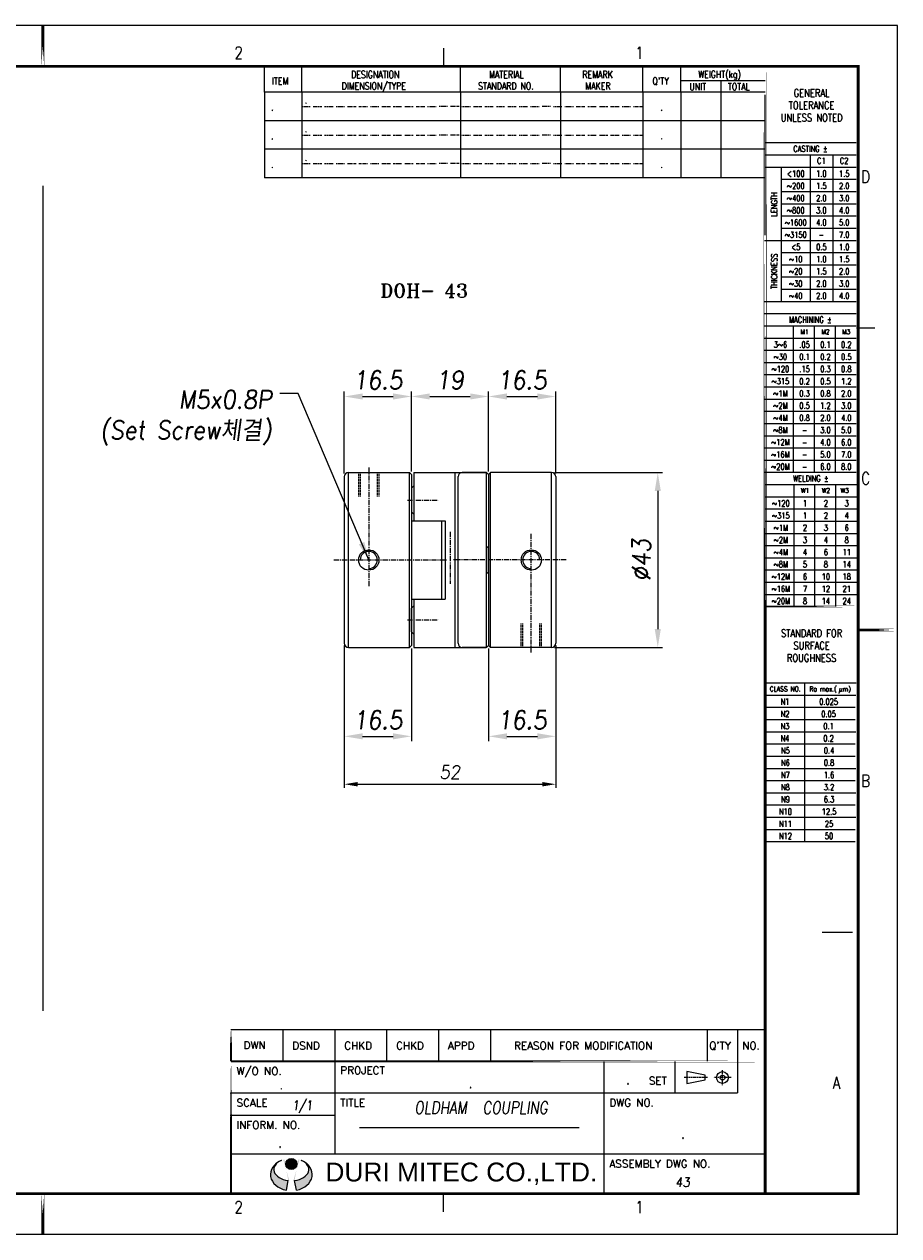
# Model space of a CAD drawing. Header units: millimetres. Extents: x 40 to 462, y 40 to 338.
# Tile 2 of 2: x 247 to 462, y 40 to 338. Entities that reach past the tile are written whole.
import ezdxf
from ezdxf.enums import TextEntityAlignment as Align

# ---------------------------------------------------------------- set-up
doc = ezdxf.new("R2010")
doc.units = ezdxf.units.MM
for name, pattern in [('CENTER', [2, 1.25, -0.25, 0.25, -0.25]), ('DASHED', [0.75, 0.5, -0.25]), ('DASHED2', [0.375, 0.25, -0.125]), ('PHANTOM2', [1.25, 0.625, -0.125, 0.125, -0.125, 0.125, -0.125])]:
    doc.linetypes.add(name, pattern=pattern)
doc.layers.add('1', color=1, linetype='Continuous', lineweight=9)
doc.layers.add('6', color=6, linetype='PHANTOM2', lineweight=9)
for name, color, linetype in [('2', 2, 'DASHED2'), ('4', 4, 'CENTER'), ('7', 7, 'Continuous'), ('9', 2, 'Continuous'), ('FORM', 7, 'Continuous'), ('Layer1', 30, 'Continuous'), ('Layer2', 152, 'Continuous')]:
    doc.layers.add(name, color=color, linetype=linetype)
doc.styles.add('ROMANS', font='romans.shx', dxfattribs={"width": 0.9, "oblique": 7.5})
doc.styles.add('ROMANT', font='romant.shx', dxfattribs={"height": 5})
doc.styles.add('SANSSERIF', font='sas_____.pfb', dxfattribs={"height": 4})
doc.dimstyles.get("Standard").update_dxf_attribs({"dimtxt": 3, "dimasz": 2.5, "dimexe": 1, "dimexo": 1, "dimgap": 1, "dimtad": 3, "dimdec": 4, "dimrnd": 1, "dimdsep": 46, "dimtxsty": 'Standard', "dimcen": 0.09, "dimclrd": 3, "dimclre": 3, "dimclrt": 2, "dimadec": 0, "dimazin": 0, "dimtfac": 1, "dimtdec": 4, "dimtix": 1, "dimtmove": 0, "dimatfit": 3, "dimfxl": 0, "dimtolj": 1, "dimarcsym": 0})
doc.dimstyles.new('STANDARD$0', dxfattribs={"dimscale": 3, "dimtxt": 3, "dimasz": 3, "dimexe": 2, "dimexo": 2, "dimgap": 0.09, "dimtad": 1, "dimdec": 3, "dimdsep": 46, "dimtxsty": 'ROMANS', "dimcen": 0.09, "dimdle": 8, "dimclrd": 3, "dimclre": 3, "dimclrt": 2, "dimadec": 0, "dimazin": 0, "dimtfac": 1, "dimtdec": 3, "dimtix": 1, "dimtmove": 2, "dimatfit": 3, "dimfxl": 0, "dimtolj": 1, "dimarcsym": 0})

# ---------------------------------------------------------------- blocks, each defined once
blk = doc.blocks.new('*D20')
at = {"color": 3, "lineweight": -2}
for p, q in [((325.27, 185.64), (325.27, 150.65)), ((377.27, 185.64), (377.27, 150.65)), ((328.57, 151.53), (373.97, 151.53))]:
    blk.add_line(p, q, dxfattribs=at)
at = {"color": 3}
for points in [[(328.57, 152.08), (328.57, 150.98), (325.27, 151.53)], [(373.97, 152.08), (373.97, 150.98), (377.27, 151.53)]]:
    blk.add_solid(points, dxfattribs=at)
at = {"layer": 'DEFPOINTS', "color": 0}
for p in [(325.27, 186.19), (377.27, 186.19), (377.27, 151.53)]:
    blk.add_point(p, dxfattribs=at)
at = {"color": 2, "insert": (351.27, 154.5), "char_height": 3.3, "attachment_point": 5, "style": 'ROMANS'}
blk.add_mtext('\\A1;52', dxfattribs=at)
blk = doc.blocks.new('logo')
at = {"layer": 'Layer1'}
blk.add_hatch(color=256, dxfattribs=at).paths.add_polyline_path([(2730.7, 62.8, 1), (2720.7, 62.8, 1)])
at = {"layer": 'Layer2'}
h = blk.add_hatch(color=256, dxfattribs=at)
edge = h.paths.add_edge_path()
edge.add_ellipse((2725.7, 57.8), major_axis=(15.8, 0), ratio=0.632701, start_angle=124.7105, end_angle=259.6774, ccw=False)
edge.add_ellipse((2725.7, 53.3), major_axis=(18.8, 0), ratio=0.773333, start_angle=118.6854, end_angle=256.1135)
edge.add_line((2721.2, 39.2), (2722.9, 48))
edge = h.paths.add_edge_path()
edge.add_ellipse((2725.7, 53.3), major_axis=(18.8, 0), ratio=0.773333, start_angle=283.8865, end_angle=421.3146)
edge.add_ellipse((2725.7, 57.8), major_axis=(15.8, 0), ratio=0.632701, start_angle=280.3226, end_angle=415.2895, ccw=False)
edge.add_line((2728.6, 48), (2730.2, 39.2))
at = {"layer": 'Layer1'}
blk.add_circle((2725.7, 62.8), 5, dxfattribs=at)
at = {"layer": 'Layer2'}
for p, q in [((2721.2, 39.2), (2722.9, 48)), ((2730.2, 39.2), (2728.6, 48))]:
    blk.add_line(p, q, dxfattribs=at)
for centre, major_axis, ratio, start_param, end_param in [((2725.7, 53.3), (18.8, 0), 0.773333, 2.071451, 4.470023), ((2725.7, 57.8), (15.8, 0), 0.632701, 2.17661, 4.532225), ((2725.7, 57.8), (15.8, 0), 0.632701, 4.892553, 7.248168), ((2725.7, 53.3), (18.8, 0), 0.773333, 4.954755, 7.353327)]:
    blk.add_ellipse(centre, major_axis=major_axis, ratio=ratio, start_param=start_param, end_param=end_param, dxfattribs=at)
blk = doc.blocks.new('REVISION F')
at = {"layer": '7', "color": 3}
for p, q in [((0, 10.37), (175, 10.37)), ((17, 10.37), (17, -0.02)), ((34, 10.37), (34, 0)), ((51, 10.37), (51, -0.02)), ((68, 10.37), (68, -0.02)), ((85, 10.37), (85, -0.02)), ((156, 10.37), (156, 0)), ((166, 10.37), (166, 0))]:
    blk.add_line(p, q, dxfattribs=at)
at = {"layer": '7', "color": 7}
blk.add_line((175, 10.37), (175, 0), dxfattribs=at)
at = {"layer": '7', "const_width": 0.6}
blk.add_lwpolyline([(0, 10.37), (0, 0), (0, 10.37)], close=True, dxfattribs=at)
at = {"layer": '7', "color": 3, "style": 'ROMANT'}
for s, p in [('DWN', (4.15, 4.03)), ('DSND', (20.09, 3.88)), ('CHKD', (37.09, 3.88)), ('CHKD', (54.09, 3.88)), ('APPD', (71.09, 3.88)), ('REASON FOR MODIFICATION', (92.74, 3.88)), ("Q'TY", (156.67, 3.88)), ('NO.', (167.51, 3.88))]:
    blk.add_text(s, height=2.5, dxfattribs=at).set_placement(p)
blk = doc.blocks.new('BOM')
at = {"layer": 'FORM', "color": 0}
blk.add_line((0, 0), (0, -10), dxfattribs=at)
at = {"layer": 'FORM', "color": 3}
for p, q in [((68.54, 0), (68.54, -10)), ((103.5, 0), (103.5, -10)), ((132.29, 0), (132.29, -10)), ((145.5, 0), (145.5, -10)), ((159.5, 0), (159.5, -10)), ((13, 0), (13, -10)), ((175, -10), (0, -10))]:
    blk.add_line(p, q, dxfattribs=at)
at = {"layer": 'FORM', "color": 4, "linetype": 'DASHED', "ltscale": 0.25}
for p, q in [((13, -5), (16, -5)), ((17, -5), (20, -5)), ((21, -5), (24, -5)), ((25, -5), (28, -5)), ((29, -5), (32, -5)), ((33, -5), (36, -5)), ((37, -5), (40, -5)), ((41, -5), (44, -5)), ((45, -5), (48, -5)), ((49, -5), (52, -5)), ((53, -5), (56, -5)), ((57, -5), (60, -5)), ((64, -5), (61, -5)), ((68, -5), (65, -5)), ((69, -5), (72, -5)), ((73, -5), (76, -5)), ((77, -5), (80, -5)), ((81, -5), (84, -5)), ((85, -5), (88, -5)), ((89, -5), (92, -5)), ((93, -5), (96, -5)), ((100, -5), (97, -5)), ((101, -5), (104, -5)), ((105, -5), (108, -5)), ((109, -5), (112, -5)), ((113, -5), (116, -5)), ((117, -5), (120, -5)), ((121, -5), (124, -5)), ((125, -5), (128, -5)), ((129, -5), (132.29, -5))]:
    blk.add_line(p, q, dxfattribs=at)
at = {"layer": 'FORM', "color": 2, "style": 'ROMANS', "oblique": 7.5, "width": 0.8}
for p in [(2.19, -6.53), (13.98, -4.03), (69.27, -4.03), (105.23, -4.03), (13.98, -9.03), (69.27, -9.03), (105.23, -9.03)]:
    blk.add_attdef('BOM', p, '', height=2.96, dxfattribs=at)
for p in [(138.83, -5.03), (152.27, -5.03), (167.03, -5.03)]:
    blk.add_attdef('BOM', text='', height=2.96, dxfattribs=at).set_placement(p, align=Align.MIDDLE_CENTER)
blk = doc.blocks.new('*D27')
at = {"color": 3, "lineweight": -2}
for p, q in [((377.02, 228.19), (403.59, 228.19)), ((402.39, 223.69), (402.39, 189.69)), ((377.02, 185.19), (403.59, 185.19))]:
    blk.add_line(p, q, dxfattribs=at)
at = {"color": 3}
for points in [[(401.64, 223.69), (403.14, 223.69), (402.39, 228.19)], [(401.64, 189.69), (403.14, 189.69), (402.39, 185.19)]]:
    blk.add_solid(points, dxfattribs=at)
at = {"layer": 'DEFPOINTS', "color": 0}
for p in [(376.27, 228.19), (376.27, 185.19), (402.39, 185.19)]:
    blk.add_point(p, dxfattribs=at)
at = {"color": 2, "insert": (398.34, 206.69), "char_height": 4.5, "attachment_point": 5, "rotation": 90, "style": 'ROMANS'}
blk.add_mtext('\\A1;%%c43', dxfattribs=at)
blk = doc.blocks.new('*D28')
at = {"color": 3, "lineweight": -2}
for p, q in [((360.77, 229.19), (360.77, 248.12)), ((377.27, 227.94), (377.27, 248.12)), ((365.27, 246.92), (372.77, 246.92))]:
    blk.add_line(p, q, dxfattribs=at)
at = {"color": 3}
for points in [[(365.27, 247.67), (365.27, 246.17), (360.77, 246.92)], [(372.77, 247.67), (372.77, 246.17), (377.27, 246.92)]]:
    blk.add_solid(points, dxfattribs=at)
at = {"layer": 'DEFPOINTS', "color": 0}
for p in [(377.27, 246.92), (360.77, 228.44), (377.27, 227.19)]:
    blk.add_point(p, dxfattribs=at)
at = {"color": 2, "insert": (369.02, 250.97), "char_height": 4.5, "attachment_point": 5, "style": 'ROMANS'}
blk.add_mtext('\\A1;16.5', dxfattribs=at)
blk = doc.blocks.new('*D29')
at = {"color": 3, "lineweight": -2}
for p, q in [((341.77, 229.19), (341.77, 248.12)), ((360.77, 228.44), (360.77, 248.12)), ((346.27, 246.92), (356.27, 246.92))]:
    blk.add_line(p, q, dxfattribs=at)
at = {"color": 3}
for points in [[(346.27, 247.67), (346.27, 246.17), (341.77, 246.92)], [(356.27, 247.67), (356.27, 246.17), (360.77, 246.92)]]:
    blk.add_solid(points, dxfattribs=at)
at = {"layer": 'DEFPOINTS', "color": 0}
for p in [(360.77, 246.92), (341.77, 228.44), (360.77, 227.69)]:
    blk.add_point(p, dxfattribs=at)
at = {"color": 2, "insert": (351.27, 250.97), "char_height": 4.5, "attachment_point": 5, "style": 'ROMANS'}
blk.add_mtext('\\A1;19', dxfattribs=at)
blk = doc.blocks.new('*D30')
at = {"color": 3, "lineweight": -2}
for p, q in [((325.27, 227.94), (325.27, 248.12)), ((341.77, 228.44), (341.77, 248.12)), ((329.77, 246.92), (337.27, 246.92))]:
    blk.add_line(p, q, dxfattribs=at)
at = {"color": 3}
for points in [[(329.77, 247.67), (329.77, 246.17), (325.27, 246.92)], [(337.27, 247.67), (337.27, 246.17), (341.77, 246.92)]]:
    blk.add_solid(points, dxfattribs=at)
at = {"layer": 'DEFPOINTS', "color": 0}
for p in [(341.77, 246.92), (325.27, 227.19), (341.77, 227.69)]:
    blk.add_point(p, dxfattribs=at)
at = {"color": 2, "insert": (333.52, 250.97), "char_height": 4.5, "attachment_point": 5, "style": 'ROMANS'}
blk.add_mtext('\\A1;16.5', dxfattribs=at)
blk = doc.blocks.new('*D31')
at = {"color": 3, "lineweight": -2}
for p, q in [((360.77, 184.94), (360.77, 162.11)), ((377.27, 184.89), (377.27, 162.11)), ((365.27, 163.31), (372.77, 163.31))]:
    blk.add_line(p, q, dxfattribs=at)
at = {"color": 3}
for points in [[(365.27, 164.06), (365.27, 162.56), (360.77, 163.31)], [(372.77, 164.06), (372.77, 162.56), (377.27, 163.31)]]:
    blk.add_solid(points, dxfattribs=at)
at = {"layer": 'DEFPOINTS', "color": 0}
for p in [(360.77, 185.69), (377.27, 185.64), (377.27, 163.31)]:
    blk.add_point(p, dxfattribs=at)
at = {"color": 2, "insert": (369.02, 167.36), "char_height": 4.5, "attachment_point": 5, "style": 'ROMANS'}
blk.add_mtext('\\A1;16.5', dxfattribs=at)
blk = doc.blocks.new('*D32')
at = {"color": 3, "lineweight": -2}
for p, q in [((325.27, 184.89), (325.27, 162.11)), ((341.77, 184.94), (341.77, 162.11)), ((329.77, 163.31), (337.27, 163.31))]:
    blk.add_line(p, q, dxfattribs=at)
at = {"color": 3}
for points in [[(329.77, 164.06), (329.77, 162.56), (325.27, 163.31)], [(337.27, 164.06), (337.27, 162.56), (341.77, 163.31)]]:
    blk.add_solid(points, dxfattribs=at)
at = {"layer": 'DEFPOINTS', "color": 0}
for p in [(325.27, 185.64), (341.77, 185.69), (341.77, 163.31)]:
    blk.add_point(p, dxfattribs=at)
at = {"color": 2, "insert": (333.52, 167.36), "char_height": 4.5, "attachment_point": 5, "style": 'ROMANS'}
blk.add_mtext('\\A1;16.5', dxfattribs=at)

msp = doc.modelspace()

# ---------------------------------------------------------------- linework, layer by layer
for p, q in [((251.0823, 298.7451), (251.0823, 95.7988)), ((325.2738, 227.1938), (325.2738, 186.1938)), ((326.2738, 228.1938), (341.2738, 228.1938)), ((326.2738, 185.1938), (326.2738, 228.1938)), ((341.2738, 228.1938), (341.7738, 227.6938)), ((341.2738, 185.1938), (341.2738, 228.1938)), ((341.7738, 227.6938), (341.7738, 185.6938)), ((353.2738, 186.1938), (353.2738, 227.1938)), ((360.2738, 228.1938), (354.2738, 228.1938)), ((360.2738, 228.1938), (360.7738, 227.6938)), ((361.2738, 228.1938), (360.7738, 227.6938)), ((360.7738, 227.6938), (360.7738, 185.6938)), ((376.2738, 228.1938), (361.2738, 228.1938)), ((361.2738, 185.1938), (361.2738, 228.1938)), ((376.2738, 185.1938), (376.2738, 228.1938)), ((377.2738, 227.1938), (377.2738, 186.1938)), ((341.7738, 216.2938), (349.2738, 216.2938)), ((349.2738, 197.0938), (349.2738, 216.2938)), ((341.7738, 197.0938), (349.2738, 197.0938)), ((326.2738, 185.1938), (341.2738, 185.1938)), ((341.2738, 185.1938), (341.7738, 185.6938)), ((360.2738, 185.1938), (354.2738, 185.1938)), ((360.2738, 185.1938), (360.7738, 185.6938)), ((361.2738, 185.1938), (360.7738, 185.6938)), ((376.2738, 185.1938), (361.2738, 185.1938))]:
    msp.add_line(p, q)
for centre in [(331.2738, 206.6938), (371.2738, 206.6938)]:
    msp.add_circle(centre, 2.5)
for centre, start, end in [((326.2738, 227.1938), 90, 180), ((354.2738, 227.1938), 90, 180), ((376.2738, 227.1938), 0, 90), ((326.2738, 186.1938), 180, 270), ((354.2738, 186.1938), 180, 270), ((376.2738, 186.1938), 270, 0)]:
    msp.add_arc(centre, 1, start, end)
at = {"layer": '2'}
for p, q in [((328.7738, 228.1938), (328.7738, 222.2076)), ((329.1738, 228.1938), (329.1738, 222.2076)), ((333.3738, 228.1938), (333.3738, 222.2076)), ((333.7738, 228.1938), (333.7738, 222.2076)), ((368.7738, 185.1938), (368.7738, 191.18)), ((369.1738, 185.1938), (369.1738, 191.18)), ((373.3738, 185.1938), (373.3738, 191.18)), ((373.7738, 185.1938), (373.7738, 191.18))]:
    msp.add_line(p, q, dxfattribs=at)
at = {"layer": '4'}
for p, q in [((331.2738, 229.47), (331.2738, 200.2227)), ((340.8251, 221.4438), (348.3375, 221.4438)), ((351.2738, 213.6167), (351.2738, 200.7892)), ((371.2738, 183.9176), (371.2738, 213.1649)), ((322.7005, 206.6938), (350.6607, 206.6938)), ((379.8471, 206.6938), (351.8869, 206.6938)), ((340.8251, 191.9438), (348.3375, 191.9438))]:
    msp.add_line(p, q, dxfattribs=at)
at = {"layer": '6', "linetype": 'ByBlock'}
for p, q in [((342.3738, 228.1938), (342.3738, 216.2938)), ((342.3738, 228.1938), (360.1738, 228.1938)), ((352.4738, 228.1938), (352.4738, 185.1938)), ((360.1738, 228.1938), (360.1738, 185.1938)), ((342.3738, 224.9438), (341.7738, 224.3438)), ((341.7738, 224.3438), (341.7738, 218.5438)), ((341.7738, 218.5438), (342.3738, 217.9438)), ((342.3738, 216.2938), (350.0738, 216.2938)), ((350.0738, 216.2938), (350.0738, 197.0938)), ((360.7738, 209.5938), (360.1738, 210.1938)), ((360.7738, 203.7938), (360.7738, 209.5938)), ((360.1738, 203.1938), (360.7738, 203.7938)), ((342.3738, 197.0938), (342.3738, 185.1938)), ((342.3738, 197.0938), (350.0738, 197.0938)), ((341.7738, 194.8438), (342.3738, 195.4438)), ((341.7738, 189.0438), (341.7738, 194.8438)), ((342.3738, 188.4438), (341.7738, 189.0438)), ((342.3738, 185.1938), (360.1738, 185.1938))]:
    msp.add_line(p, q, dxfattribs=at)
at = {"layer": '7', "color": 3}
for p, q in [((322.9177, 83.368), (322.9177, 60.567)), ((389.1322, 83.3537), (389.1322, 50.8054)), ((406.5978, 83.3537), (406.5978, 75.5848)), ((422.0356, 83.368), (422.0356, 75.5848)), ((428.7936, 83.368), (428.7936, 50.8054)), ((297.3874, 75.5848), (422.0356, 75.5848)), ((297.3874, 70.0975), (322.9177, 70.0975)), ((328.9808, 67.0651), (383.0673, 67.0651)), ((297.3874, 60.567), (428.7936, 60.567))]:
    msp.add_line(p, q, dxfattribs=at)
at = {"layer": '7', "color": 4, "linetype": 'CENTER', "ltscale": 0.1}
for p, q in [((418.3139, 77.4787), (418.3139, 81.1642)), ((414.7177, 79.3754), (408.9146, 79.3754)), ((420.4279, 79.3754), (416.1674, 79.3754))]:
    msp.add_line(p, q, dxfattribs=at)
at = {"layer": '7', "const_width": 0.4505}
for points in [[(297.3874, 83.368), (297.3874, 50.8054), (297.3874, 83.368)], [(428.7936, 83.368), (297.3874, 83.368), (428.7936, 83.368)]]:
    msp.add_lwpolyline(points, close=True, dxfattribs=at)
at = {"layer": '7'}
msp.add_lwpolyline([(414.0342, 79.958), (409.5777, 80.8249), (409.5777, 77.9259), (414.0342, 78.7928)], close=True, dxfattribs=at)
for radius in [1.4495, 0.5826]:
    msp.add_circle((418.3139, 79.3754), radius, dxfattribs=at)
at = {"layer": '9'}
for centre, start, end in [((331.2738, 206.6938), 270, 180), ((371.2738, 206.6938), 0, 270)]:
    msp.add_arc(centre, 2.1, start, end, dxfattribs=at)
at = {"layer": 'FORM'}
for p, q in [((461.3323, 338.147), (40.8324, 338.147)), ((461.3323, 40.7935), (461.3323, 338.147)), ((349.6996, 332.6404), (349.6996, 328.1351)), ((305.6472, 321.8018), (305.6472, 328.1351)), ((428.7936, 321.8018), (305.6472, 321.8018)), ((428.6823, 309.3615), (451.2091, 309.3615)), ((428.6823, 306.358), (451.2091, 306.358)), ((428.6823, 267.3115), (451.2091, 267.3115)), ((428.6823, 264.308), (451.2091, 264.308)), ((451.3204, 263.8086), (455.8257, 263.8086)), ((428.6823, 228.2651), (451.2091, 228.2651)), ((428.7936, 225.2615), (451.3204, 225.2615)), ((428.7936, 176.4523), (451.2091, 176.4523)), ((428.7936, 173.4554), (451.1058, 173.4554)), ((428.7936, 137.4059), (450.9956, 137.4059)), ((442.8103, 115.1319), (450.3192, 115.1319)), ((349.6996, 46.3), (349.6996, 50.8054)), ((461.3323, 40.7935), (40.8324, 40.7935))]:
    msp.add_line(p, q, dxfattribs=at)
at = {"layer": 'FORM', "color": 3}
for p, q in [((314.7952, 321.8018), (314.7952, 328.1351)), ((353.8767, 321.7658), (353.8767, 328.099)), ((378.4795, 321.8018), (378.4795, 328.1351)), ((398.7415, 321.8018), (398.7415, 328.1351)), ((408.0346, 321.8018), (408.0346, 328.1351)), ((428.7936, 324.5439), (408.0346, 324.5439)), ((417.8863, 324.5439), (417.8863, 321.8018)), ((417.8863, 324.5439), (417.8863, 321.8018)), ((428.7936, 286.6171), (428.7936, 321.0981)), ((439.9457, 270.3151), (439.9457, 306.358)), ((445.5774, 270.3151), (445.5774, 306.358)), ((428.6823, 303.3544), (451.2091, 303.3544)), ((432.8122, 270.3151), (432.8122, 303.3544)), ((432.8122, 300.3508), (451.2091, 300.3508)), ((432.8122, 297.3472), (451.2091, 297.3472)), ((432.8122, 294.3437), (451.2091, 294.3437)), ((432.8122, 291.3401), (451.2091, 291.3401)), ((432.8122, 288.3365), (451.2091, 288.3365)), ((428.6823, 285.333), (451.2091, 285.333)), ((432.8122, 282.3294), (451.2091, 282.3294)), ((432.8122, 279.3258), (451.2091, 279.3258)), ((432.8122, 276.3222), (451.2091, 276.3222)), ((432.8122, 273.3187), (451.2091, 273.3187)), ((428.6823, 270.3151), (451.2091, 270.3151)), ((435.8158, 228.2651), (435.8158, 264.308)), ((440.9469, 228.2651), (440.9469, 264.308)), ((446.078, 228.2651), (446.078, 264.308)), ((428.6823, 261.3044), (451.2091, 261.3044)), ((428.6823, 258.3008), (451.2091, 258.3008)), ((428.6823, 255.2973), (451.2091, 255.2973)), ((428.6823, 252.2937), (451.2091, 252.2937)), ((428.6823, 249.2901), (451.2091, 249.2901)), ((428.6823, 246.2865), (451.2091, 246.2865)), ((428.6823, 243.283), (451.2091, 243.283)), ((428.6823, 240.2794), (451.2091, 240.2794)), ((428.6823, 237.2758), (451.2091, 237.2758)), ((428.6823, 234.2723), (451.2091, 234.2723)), ((428.6823, 231.2687), (451.2091, 231.2687)), ((435.9271, 195.2258), (435.9271, 225.2615)), ((441.0582, 195.2258), (441.0582, 225.2615)), ((446.1893, 195.2258), (446.1893, 225.2615)), ((428.7936, 222.258), (451.3204, 222.258)), ((428.7936, 219.2544), (451.3204, 219.2544)), ((428.7936, 216.2508), (451.3204, 216.2508)), ((428.7936, 213.2473), (451.3204, 213.2473)), ((428.7936, 210.2437), (451.3204, 210.2437)), ((428.7936, 207.2401), (451.3204, 207.2401)), ((428.7936, 204.2365), (451.3204, 204.2365)), ((428.7936, 201.233), (451.3204, 201.233)), ((428.7936, 198.2294), (451.3204, 198.2294)), ((438.5781, 137.4059), (438.5781, 176.4523)), ((447.0992, 174.6048), (446.9723, 173.8489)), ((447.1738, 175.1637), (447.0992, 174.6048)), ((447.6815, 175.1636), (447.6069, 174.6313)), ((428.7936, 170.4519), (450.9956, 170.4519)), ((428.7936, 167.4483), (450.9956, 167.4483)), ((428.7936, 164.4447), (451.1058, 164.4447)), ((428.7936, 161.4412), (450.9956, 161.4412)), ((428.7936, 158.4376), (450.9956, 158.4376)), ((428.7936, 155.434), (451.1058, 155.434)), ((428.7936, 152.4304), (450.9956, 152.4304)), ((428.7936, 149.4269), (451.1058, 149.4269)), ((428.7936, 146.4233), (450.9956, 146.4233)), ((428.7936, 143.4197), (451.1058, 143.4197)), ((428.7936, 140.4162), (450.9956, 140.4162))]:
    msp.add_line(p, q, dxfattribs=at)
at = {"layer": 'FORM', "color": 0}
msp.add_line((428.7936, 321.8018), (305.6472, 321.8018), dxfattribs=at)
at = {"layer": 'FORM'}
for points, const_width in [([(251.0823, 328.1351), (251.0823, 338.147)], 0.7008), ([(59.7048, 328.1351), (451.6708, 328.1351), (451.6708, 50.8054), (59.7048, 50.8054)], 0.7008), ([(428.7936, 328.1351), (428.7936, 50.8054)], 0.7008), ([(451.3204, 195.2258), (428.7936, 195.2258)], 0.4005), ([(461.3323, 189.4702), (451.3204, 189.4702)], 0.7008), ([(251.0823, 50.8054), (251.0823, 40.7935)], 0.7008)]:
    msp.add_lwpolyline(points, close=True, dxfattribs=dict(at, const_width=const_width))
at = {"layer": 'FORM', "color": 3}
for centre, start, end in [((447.353, 174.618), 182.980109, 2.980109), ((447.8608, 174.6245), 183.365315, 254.49911)]:
    msp.add_arc(centre, 0.2542, start, end, dxfattribs=at)

# ---------------------------------------------------------------- block references
at = {"xscale": 0.2730531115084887, "yscale": 0.2730531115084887, "zscale": 0.2730531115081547}
msp.add_blockref('logo', (-432.0226, 40.9597), dxfattribs=at)
at = {"layer": '1', "xscale": 0.7508926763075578, "yscale": 0.7508926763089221, "zscale": 0.750892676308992}
msp.add_blockref('REVISION F', (297.3874, 83.368), dxfattribs=at)
at = {"layer": 'FORM'}
ref = msp.add_blockref('BOM', (305.6472, 321.8018), dxfattribs=dict(at, xscale=0.7036937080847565, yscale=0.7036937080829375, zscale=0.7036937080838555))
ref.add_attrib('BOM', '.', (307.1854, 317.2073), dxfattribs={"color": 2, "height": 2.084, "style": 'ROMANS', "oblique": 7.5, "width": 0.8})
ref.add_attrib('BOM', '.', (315.483, 318.9665), dxfattribs={"color": 2, "height": 2.084, "style": 'ROMANS', "oblique": 7.5, "width": 0.8})
ref.add_attrib('BOM', '.', dxfattribs={"color": 2, "height": 2.084, "style": 'ROMANS', "oblique": 7.5, "width": 0.8}).set_placement((403.3382, 318.2628), align=Align.MIDDLE_CENTER)
ref = msp.add_blockref('BOM', (305.6472, 314.7649), dxfattribs=dict(at, xscale=0.7036937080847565, yscale=0.7036937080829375, zscale=0.7036937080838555))
ref.add_attrib('BOM', '.', (307.1854, 310.1703), dxfattribs={"color": 2, "height": 2.084, "style": 'ROMANS', "oblique": 7.5, "width": 0.8})
ref.add_attrib('BOM', '.', (315.483, 311.9296), dxfattribs={"color": 2, "height": 2.084, "style": 'ROMANS', "oblique": 7.5, "width": 0.8})
ref.add_attrib('BOM', '.', dxfattribs={"color": 2, "height": 2.084, "style": 'ROMANS', "oblique": 7.5, "width": 0.8}).set_placement((403.3382, 311.2259), align=Align.MIDDLE_CENTER)
ref = msp.add_blockref('BOM', (305.6472, 307.728), dxfattribs=dict(at, xscale=0.7036937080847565, yscale=0.7036937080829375, zscale=0.7036937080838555))
ref.add_attrib('BOM', '.', (307.1854, 303.1334), dxfattribs={"color": 2, "height": 2.084, "style": 'ROMANS', "oblique": 7.5, "width": 0.8})
ref.add_attrib('BOM', '.', (315.483, 304.8926), dxfattribs={"color": 2, "height": 2.084, "style": 'ROMANS', "oblique": 7.5, "width": 0.8})
ref.add_attrib('BOM', '.', dxfattribs={"color": 2, "height": 2.084, "style": 'ROMANS', "oblique": 7.5, "width": 0.8}).set_placement((403.3382, 304.1889), align=Align.MIDDLE_CENTER)

# ---------------------------------------------------------------- texts
at = {"color": 2, "style": 'ROMANT'}
msp.add_text('DOH- 43', height=3.375, dxfattribs=at).set_placement((334.1157, 271.2929))
at = {"style": 'SANSSERIF'}
msp.add_text('DURI MITEC CO.,LTD.', height=4.633693, dxfattribs=at).set_placement((320.6245, 53.8064))
at = {"color": 2, "insert": (307.4568, 234.9201), "char_height": 4.5, "attachment_point": 9, "style": 'ROMANS'}
msp.add_mtext('M5x0.8P\\P(Set Screw{\\f굴림|b0|i0|c129|p49;체결})', dxfattribs=at)
at = {"layer": '7', "color": 3, "style": 'ROMANT'}
for s, height, p in [('W/O NO.', 1.87723, (298.7523, 80.019)), ('PROJECT', 1.87723, (324.2826, 80.1981)), ('SET', 1.87723, (400.1865, 77.6324)), ('SCALE', 1.87723, (298.7523, 72.2216)), ('TITLE', 1.87723, (324.2826, 72.2359)), ('DWG NO.', 1.87723, (390.4971, 72.2359)), ('INFORM. NO.', 1.877232, (298.7523, 66.7486)), ('ASSEMBLY DWG NO.', 1.877232, (390.4971, 57.2181))]:
    msp.add_text(s, height=height, dxfattribs=at).set_placement(p)
at = {"layer": '7', "style": 'ROMANS', "oblique": 7.5}
for tag, height, width, p in [('.', 3.4368, 0.8, (395.0414, 77.6547)), ('.', 2.0216, 0.8, (309.7712, 76.496)), ('.', 2.3249, 0.8, (356.3299, 76.7755)), ('1/1', 2.3249, 0.8, (314.9228, 71.3724)), ('OLDHAM', 3.0325, 0.8, (348.9816, 70.443)), ('COUPLING', 3.0325, 0.8, (367.305, 70.443)), ('.', 3.0325, 0.8, (309.4717, 62.0914)), ('.', 3.2346, 0.8, (408.5738, 64.2836)), ('43', 2.3249, 0.9, (408.4788, 52.4724))]:
    msp.add_attdef(tag, text='', height=height, dxfattribs=dict(at, width=width)).set_placement(p, align=Align.CENTER)
at = {"layer": 'FORM', "color": 3, "style": 'ROMANT', "width": 0.8}
for s, height, p in [('2', 3.0036, (298.2323, 329.9668)), ('1', 3.0036, (396.8495, 329.9668)), ('ITEM', 1.75923, (307.4652, 323.6604)), ('DESIGNATION', 1.759234, (326.9407, 325.2437)), ('MATERIAL', 1.75923, (360.8777, 325.2437)), ('REMARK', 1.75923, (383.8333, 325.2437)), ("Q'TY", 1.75923, (401.078, 323.6604)), ('WEIGHT(kg)', 1.75923, (412.3344, 325.2825)), ('DIMENSION/TYPE', 1.759234, (324.614, 322.429)), ('STANDARD NO.', 1.759234, (358.1829, 322.429)), ('MAKER', 1.75923, (384.5498, 322.429)), ('UNIT', 1.75923, (410.1804, 322.2569)), ('TOTAL', 1.75923, (419.6458, 322.2569)), ('TOTAL', 1.75923, (419.6458, 322.2569)), ('D', 3.0036, (452.4472, 299.4951)), ('C', 3.0036, (452.4472, 225.2567)), ('B', 3.0036, (452.4472, 150.8567)), ('A', 3.0036, (445.4389, 76.5799)), ('2', 3.0036, (298.2323, 45.9701)), ('1', 3.0036, (396.8495, 45.9701))]:
    msp.add_text(s, height=height, dxfattribs=at).set_placement(p)
at = {"layer": 'FORM', "color": 3, "style": 'ROMANS', "width": 0.8}
for s, height, p in [('GENERAL', 1.87723, (440.2343, 322.5285)), ('TOLERANCE', 1.87723, (440.2343, 319.4892)), ('UNLESS NOTED', 1.877232, (440.2343, 316.4499)), ('CASTING %%P', 1.501785, (439.9363, 308.6116)), ('C1', 1.50179, (442.6296, 305.6592)), ('C2', 1.50179, (448.2319, 305.6592)), ('<100', 1.50179, (436.3557, 302.4783)), ('1.0', 1.50179, (442.6381, 302.4783)), ('1.5', 1.50179, (448.2698, 302.4783)), ('~200', 1.50179, (436.3557, 299.4747)), ('1.5', 1.50179, (442.6381, 299.4747)), ('2.0', 1.50179, (448.2698, 299.4747)), ('~400', 1.50179, (436.3557, 296.4711)), ('2.0', 1.50179, (442.6381, 296.4711)), ('3.0', 1.50179, (448.2698, 296.4711)), ('~800', 1.50179, (436.3557, 293.4676)), ('3.0', 1.50179, (442.6381, 293.4676)), ('4.0', 1.50179, (448.2698, 293.4676)), ('~1600', 1.50179, (436.3557, 290.464)), ('4.0', 1.50179, (442.6381, 290.464)), ('5.0', 1.50179, (448.2698, 290.464)), ('~3150', 1.50179, (436.3557, 287.4604)), ('-', 1.5018, (442.6381, 287.4604)), ('7.0', 1.50179, (448.2698, 287.4604)), ('<5', 1.50179, (436.3557, 284.4569)), ('0.5', 1.50179, (442.6381, 284.4569)), ('1.0', 1.50179, (448.2698, 284.4569)), ('~10', 1.50179, (436.3557, 281.4533)), ('1.0', 1.50179, (442.6381, 281.4533)), ('1.5', 1.50179, (448.2698, 281.4533)), ('~20', 1.50179, (436.3557, 278.4497)), ('1.5', 1.50179, (442.6381, 278.4497)), ('2.0', 1.50179, (448.2698, 278.4497)), ('~30', 1.50179, (436.3557, 275.4462)), ('2.0', 1.50179, (442.6381, 275.4462)), ('3.0', 1.50179, (448.2698, 275.4462)), ('~40', 1.50179, (436.3557, 272.4426)), ('2.0', 1.50179, (442.6381, 272.4426)), ('4.0', 1.50179, (448.2698, 272.4426)), ('MACHINING %%P', 1.501785, (439.9363, 266.5616)), ('M1', 1.20143, (438.5082, 263.4319)), ('M2', 1.20143, (443.6393, 263.4319)), ('M3', 1.20143, (448.7704, 263.4319)), ('3~6', 1.50179, (432.576, 260.4333)), ('.05', 1.50179, (438.5082, 260.4283)), ('0.1', 1.50179, (443.6393, 260.4283)), ('0.2', 1.50179, (448.7704, 260.4283)), ('~30', 1.50179, (432.576, 257.4297)), ('0.1', 1.50179, (438.5082, 257.4247)), ('0.2', 1.50179, (443.6393, 257.4247)), ('0.5', 1.50179, (448.7704, 257.4247)), ('~120', 1.50179, (432.576, 254.4262)), ('.15', 1.50179, (438.5082, 254.4212)), ('0.3', 1.50179, (443.6393, 254.4212)), ('0.8', 1.50179, (448.7704, 254.4212)), ('~315', 1.50179, (432.576, 251.4226)), ('0.2', 1.50179, (438.5082, 251.4176)), ('0.5', 1.50179, (443.6393, 251.4176)), ('1.2', 1.50179, (448.7704, 251.4176)), ('~1M', 1.50179, (432.576, 248.419)), ('0.3', 1.50179, (438.5082, 248.414)), ('0.8', 1.50179, (443.6393, 248.414)), ('2.0', 1.50179, (448.7704, 248.414)), ('~2M', 1.50179, (432.576, 245.4154)), ('0.5', 1.50179, (438.5082, 245.4104)), ('1.2', 1.50179, (443.6393, 245.4104)), ('3.0', 1.50179, (448.7704, 245.4104)), ('~4M', 1.50179, (432.576, 242.4119)), ('0.8', 1.50179, (438.5082, 242.4069)), ('2.0', 1.50179, (443.6393, 242.4069)), ('4.0', 1.50179, (448.7704, 242.4069)), ('~8M', 1.50179, (432.576, 239.4083)), ('-', 1.5018, (438.5082, 239.4033)), ('3.0', 1.50179, (443.6393, 239.4033)), ('5.0', 1.50179, (448.7704, 239.4033)), ('~12M', 1.50179, (432.576, 236.4047)), ('-', 1.5018, (438.5082, 236.3997)), ('4.0', 1.50179, (443.6393, 236.3997)), ('6.0', 1.50179, (448.7704, 236.3997)), ('~16M', 1.50179, (432.576, 233.4012)), ('-', 1.5018, (438.5082, 233.3962)), ('5.0', 1.50179, (443.6393, 233.3962)), ('7.0', 1.50179, (448.7704, 233.3962)), ('~20M', 1.50179, (432.576, 230.3976)), ('-', 1.5018, (438.5082, 230.3926)), ('6.0', 1.50179, (443.6393, 230.3926)), ('8.0', 1.50179, (448.7704, 230.3926)), ('WELDING %%P', 1.501785, (440.0476, 227.5152)), ('W1', 1.20143, (438.6195, 224.3854)), ('W2', 1.20143, (443.7506, 224.3854)), ('W3', 1.20143, (448.3811, 224.3854)), ('~120', 1.50179, (432.6874, 221.3819)), ('1', 1.5018, (438.6195, 221.3819)), ('2', 1.5018, (443.7506, 221.3819)), ('3', 1.5018, (448.8817, 221.3819)), ('~315', 1.50179, (432.6874, 218.3783)), ('1', 1.5018, (438.6195, 218.3783)), ('2', 1.5018, (443.7506, 218.3783)), ('4', 1.5018, (448.8817, 218.3783)), ('~1M', 1.50179, (432.6874, 215.3747)), ('2', 1.5018, (438.6195, 215.3747)), ('3', 1.5018, (443.7506, 215.3747)), ('6', 1.5018, (448.8817, 215.3747)), ('~2M', 1.50179, (432.6874, 212.3712)), ('3', 1.5018, (438.6195, 212.3712)), ('4', 1.5018, (443.7506, 212.3712)), ('8', 1.5018, (448.8817, 212.3712)), ('~4M', 1.50179, (432.6874, 209.3676)), ('4', 1.5018, (438.6195, 209.3676)), ('6', 1.5018, (443.7506, 209.3676)), ('11', 1.50179, (448.8817, 209.3676)), ('~8M', 1.50179, (432.6874, 206.364)), ('5', 1.5018, (438.6195, 206.364)), ('8', 1.5018, (443.7506, 206.364)), ('14', 1.50179, (448.8817, 206.364)), ('~12M', 1.50179, (432.6874, 203.3605)), ('6', 1.5018, (438.6195, 203.3605)), ('10', 1.50179, (443.7506, 203.3605)), ('18', 1.50179, (448.8817, 203.3605)), ('~16M', 1.50179, (432.6874, 200.3569)), ('7', 1.5018, (438.6195, 200.3569)), ('12', 1.50179, (443.7506, 200.3569)), ('21', 1.50179, (448.8817, 200.3569)), ('~20M', 1.50179, (432.6874, 197.3533)), ('8', 1.5018, (438.6195, 197.3533)), ('14', 1.50179, (443.7506, 197.3533)), ('24', 1.50179, (448.8817, 197.3533)), ('STANDARD FOR', 1.877232, (440.2343, 189.6193)), ('SURFACE', 1.87723, (440.2343, 186.58)), ('ROUGHNESS', 1.87723, (440.2343, 183.5406)), ('CLASS NO.', 1.20143, (433.7357, 175.5762)), ('Ra max.(  m)', 1.201428, (444.799, 175.5762)), ('N1', 1.50179, (433.6881, 172.5793)), ('0.025', 1.50179, (444.4156, 172.5793)), ('N2', 1.50179, (433.6881, 169.5758)), ('0.05', 1.50179, (444.4156, 169.5758)), ('N3', 1.50179, (433.6881, 166.5722)), ('0.1', 1.50179, (444.4156, 166.5722)), ('N4', 1.50179, (433.6881, 163.5686)), ('0.2', 1.50179, (444.4156, 163.5686)), ('N5', 1.50179, (433.7993, 160.5651)), ('0.4', 1.50179, (444.5269, 160.5651)), ('N6', 1.50179, (433.7993, 157.5615)), ('0.8', 1.50179, (444.5269, 157.5615)), ('N7', 1.50179, (433.7993, 154.5579)), ('1.6', 1.50179, (444.5269, 154.5579)), ('N8', 1.50179, (433.7993, 151.5544)), ('3.2', 1.50179, (444.5269, 151.5544)), ('N9', 1.50179, (433.7993, 148.5508)), ('6.3', 1.50179, (444.5269, 148.5508)), ('N10', 1.50179, (433.7993, 145.5472)), ('12.5', 1.50179, (444.5269, 145.5472)), ('N11', 1.50179, (433.7993, 142.5436)), ('25', 1.50179, (444.5269, 142.5436)), ('N12', 1.50179, (433.7993, 139.5401)), ('50', 1.50179, (444.5269, 139.5401))]:
    msp.add_text(s, height=height, dxfattribs=at).set_placement(p, align=Align.TOP_CENTER)
for s, p in [('LENGTH', (430.299, 294.1933)), ('THICKNESS', (430.299, 277.7216))]:
    msp.add_text(s, height=1.50179, rotation=90, dxfattribs=at).set_placement(p, align=Align.TOP_CENTER)

# ---------------------------------------------------------------- dimensions: what is measured, and where the dimension line sits
for base, p1, p2, override, picture, middle in [((341.7738, 246.9174), (325.2738, 227.1938), (341.7738, 227.6938), {"dimscale": 1.5, "dimexe": 0.8, "dimexo": 0.5, "dimgap": 1.2, "dimcen": 0, "dimadec": 1, "dimtm": 1e-09, "dimtix": 0, "dimtmove": 1}, '*D30', (333.5238, 250.9674)), ((360.7738, 246.9174), (341.7738, 228.4438), (360.7738, 227.6938), {"dimscale": 1.5, "dimexe": 0.8, "dimexo": 0.5, "dimgap": 1.2, "dimcen": 0, "dimadec": 1, "dimtm": 1e-09, "dimtix": 0, "dimtmove": 1}, '*D29', (351.2738, 250.9674)), ((377.2738, 246.9174), (360.7738, 228.4438), (377.2738, 227.1938), {"dimscale": 1.5, "dimexe": 0.8, "dimexo": 0.5, "dimgap": 1.2, "dimcen": 0, "dimadec": 1, "dimtm": 1e-09, "dimtix": 0, "dimtmove": 1}, '*D28', (369.0238, 250.9674)), ((377.2738, 151.5314), (325.2738, 186.1938), (377.2738, 186.1938), {"dimscale": 1.1, "dimexe": 0.8, "dimexo": 0.5, "dimgap": 1.2, "dimcen": 0, "dimadec": 1, "dimtm": 1e-09, "dimtix": 0}, '*D20', (351.2738, 154.5014)), ((341.7738, 163.3112), (325.2738, 185.6438), (341.7738, 185.6938), {"dimscale": 1.5, "dimexe": 0.8, "dimexo": 0.5, "dimgap": 1.2, "dimcen": 0, "dimadec": 1, "dimtm": 1e-09, "dimtix": 0, "dimtmove": 1}, '*D32', (333.5238, 167.3612)), ((377.2738, 163.3112), (360.7738, 185.6938), (377.2738, 185.6438), {"dimscale": 1.5, "dimexe": 0.8, "dimexo": 0.5, "dimgap": 1.2, "dimcen": 0, "dimadec": 1, "dimtm": 1e-09, "dimtix": 0, "dimtmove": 1}, '*D31', (369.0238, 167.3612))]:
    dim = msp.add_linear_dim(base=base, p1=p1, p2=p2, dimstyle='STANDARD$0', override=override)
    dim.commit()
    dim.dimension.update_dxf_attribs({"geometry": picture, "text_midpoint": middle})
dim = msp.add_linear_dim(base=(402.3946, 185.1938), p1=(376.2738, 228.1938), p2=(376.2738, 185.1938), angle=90, text='%%c<>', dimstyle='STANDARD$0', override={"dimscale": 1.5, "dimexe": 0.8, "dimexo": 0.5, "dimgap": 1.2, "dimcen": 0, "dimadec": 1, "dimtm": 1e-09, "dimtix": 0, "dimtmove": 1})
dim.commit()
dim.dimension.update_dxf_attribs({"geometry": '*D27', "text_midpoint": (398.3446, 206.6938)})

# ---------------------------------------------------------------- leaders
at = {"annotation_type": 0, "has_hookline": 1, "hookline_direction": 1, "text_width": 46.9168}
msp.add_leader([(331.2738, 206.6938), (313.9024, 247.6204), (309.4024, 247.6204)], dimstyle='Standard', override={"dimscale": 1.5, "dimasz": 3, "dimexe": 0.8, "dimexo": 0.5, "dimgap": 1.2, "dimtad": 0, "dimdec": 3, "dimrnd": 0, "dimtxsty": 'ROMANS', "dimcen": 0, "dimadec": 1, "dimtm": 1e-09, "dimtdec": 3, "dimtix": 0, "dimtmove": 1}, dxfattribs=at)

doc.saveas('drawing.dxf')
